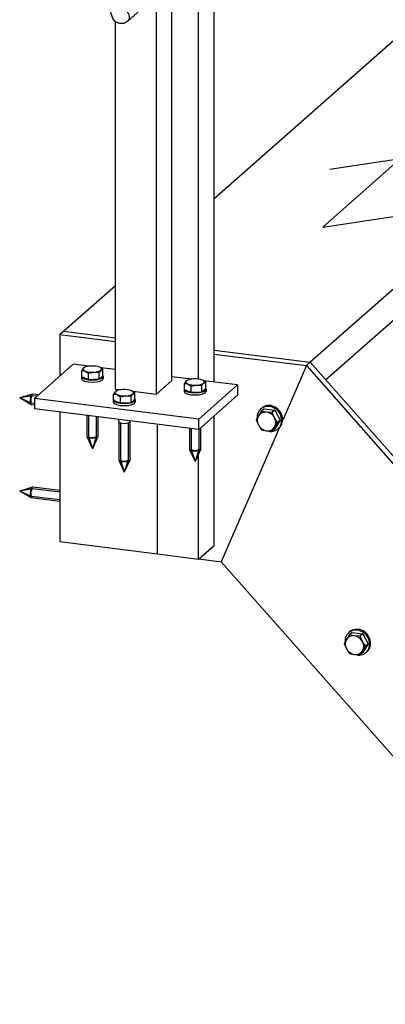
# Model space of a CAD drawing. Header units: millimetres. Extents: x 12217 to 12811, y 3674 to 4094.
# Tile 38 of 47: x 12639 to 12652, y 3994 to 4030. Entities that reach past the tile are written whole.
import ezdxf

# ---------------------------------------------------------------- set-up
doc = ezdxf.new("R2010")
doc.units = ezdxf.units.MM
doc.layers.get('0').update_dxf_attribs({"linetype": 'CONTINUOUS'})
doc.layers.add('LE_RED', color=1, linetype='CONTINUOUS')

# ---------------------------------------------------------------- blocks, each defined once
blk = doc.blocks.new('Brede Strip 10x200_00098', base_point=(12761.566, 3890.285))
for p, q in [((12649.311, 4017.571), (12648.45, 4015.584)), ((12649.452, 4017.695), (12649.311, 4017.571)), ((12649.311, 4017.571), (12682.426, 3980.022)), ((12649.452, 4017.695), (12682.426, 3980.307)), ((12648.333, 4015.315), (12646.211, 4010.419)), ((12646.211, 4010.419), (12682.426, 3969.355))]:
    blk.add_line(p, q)
blk = doc.blocks.new('Brede Strip 10x200_00097')
blk.add_blockref('Brede Strip 10x200_00098', (12761.566, 3890.285))
blk = doc.blocks.new('Brede Strip 10x200_00100', base_point=(12645.949, 4017.994))
for p, q in [((12640.472, 4018.827), (12640.331, 4018.702)), ((12640.331, 4018.702), (12642.354, 4018.447)), ((12640.331, 4018.702), (12640.331, 4017.193)), ((12640.472, 4018.827), (12642.354, 4018.59)), ((12645.949, 4018.137), (12649.452, 4017.695)), ((12645.949, 4017.994), (12649.311, 4017.571)), ((12649.311, 4017.571), (12648.45, 4015.584)), ((12649.452, 4017.695), (12649.311, 4017.571)), ((12640.331, 4015.88), (12640.331, 4011.159)), ((12648.333, 4015.315), (12646.211, 4010.419)), ((12640.331, 4011.159), (12643.887, 4010.711)), ((12645.388, 4010.522), (12646.211, 4010.419))]:
    blk.add_line(p, q)
blk = doc.blocks.new('Brede Strip 10x200_00099')
blk.add_blockref('Brede Strip 10x200_00100', (12645.949, 4017.994))
blk = doc.blocks.new('Koker 40x40x4 EN 10219-2_00114', base_point=(12643.887, 4053.199))
for p, q in [((12645.384, 4017.078), (12645.384, 4032.445)), ((12645.949, 4016.974), (12645.949, 4032.374)), ((12645.949, 4011.017), (12645.949, 4015.737)), ((12643.887, 4010.707), (12643.887, 4015.432)), ((12645.384, 4010.518), (12645.384, 4014.358))]:
    blk.add_line(p, q)
blk.add_lwpolyline([(12643.887, 4010.707), (12645.384, 4010.518), (12645.949, 4011.017)])
blk = doc.blocks.new('Koker 40x40x4 EN 10219-2_00113')
blk.add_blockref('Koker 40x40x4 EN 10219-2_00114', (12643.887, 4053.199))
blk = doc.blocks.new('Baluster_00112')
blk.add_blockref('Koker 40x40x4 EN 10219-2_00113', (0, 0))
blk = doc.blocks.new('Hekwerk trap_00103')
blk.add_blockref('Baluster_00112', (0, 0))
blk = doc.blocks.new('Trapboom_00094')
for name in ['Hekwerk trap_00103', 'Brede Strip 10x200_00099', 'Brede Strip 10x200_00097']:
    blk.add_blockref(name, (0, 0))
blk = doc.blocks.new('Koker 40x40x4 EN 10219-2_00209', base_point=(12643.85, 4016.526))
for p, q in [((12643.85, 4034.348), (12643.85, 4051.494)), ((12644.416, 4034.276), (12644.416, 4051.423)), ((12642.354, 4034.536), (12642.354, 4048.973)), ((12643.85, 4016.526), (12643.85, 4032.638)), ((12644.416, 4017.025), (12644.416, 4032.567)), ((12642.354, 4016.715), (12642.354, 4030.116)), ((12643.85, 4016.526), (12644.416, 4017.025)), ((12642.354, 4016.715), (12642.547, 4016.69)), ((12642.986, 4016.635), (12643.85, 4016.526))]:
    blk.add_line(p, q)
blk = doc.blocks.new('Koker 40x40x4 EN 10219-2_00208')
blk.add_blockref('Koker 40x40x4 EN 10219-2_00209', (12643.85, 4016.526))
blk = doc.blocks.new('Massieve as 12_00213', base_point=(12642.512, 4032.807))
for p, q in [((12642.155, 4032.852), (12642.155, 4030.765)), ((12642.943, 4030.89), (12642.642, 4030.624)), ((12643.261, 4030.53), (12642.808, 4030.131))]:
    blk.add_line(p, q)
for points in [[(12642.635, 4032.791), (12642.635, 4030.765)], [(12642.808, 4030.131), (12642.733, 4030.078), (12642.657, 4030.046), (12642.502, 4030.042), (12642.363, 4030.109), (12642.264, 4030.226), (12642.194, 4030.406), (12642.156, 4030.686), (12642.155, 4030.765)], [(12642.635, 4030.765), (12642.665, 4030.503), (12642.68, 4030.467)]]:
    blk.add_lwpolyline(points)
for centre, major_axis, ratio, start_param, end_param in [((12642.395, 4032.877), (0.24, 0), 0.333333, 3.481844, 5.2202), ((12643.102, 4030.71), (0.159, -0.18), 0.881917, 6.283185, 9.424778), ((12642.395, 4030.765), (0.24, 0), 0.333333, 3.141593, 6.283185), ((12642.649, 4030.311), (0.159, -0.18), 0.881917, 6.283178, 8.608744)]:
    blk.add_ellipse(centre, major_axis=major_axis, ratio=ratio, start_param=start_param, end_param=end_param)
blk = doc.blocks.new('Massieve as 12_00212')
blk.add_blockref('Massieve as 12_00213', (12642.512, 4032.807))
blk = doc.blocks.new('Strip 100x10_00215', base_point=(12645.388, 4015.242))
for p, q in [((12640.816, 4017.621), (12639.402, 4016.374)), ((12641.383, 4017.55), (12640.816, 4017.621)), ((12642.354, 4017.427), (12641.822, 4017.494)), ((12645.125, 4017.078), (12644.416, 4017.167)), ((12645.388, 4015.62), (12646.802, 4016.867)), ((12646.802, 4016.867), (12645.564, 4017.023)), ((12646.802, 4016.867), (12646.802, 4016.49)), ((12646.802, 4016.49), (12645.388, 4015.242)), ((12639.402, 4016.374), (12639.402, 4015.997)), ((12645.388, 4015.62), (12639.402, 4016.374)), ((12645.388, 4015.242), (12639.402, 4015.997)), ((12645.388, 4015.242), (12645.388, 4015.62))]:
    blk.add_line(p, q)
blk = doc.blocks.new('Strip 100x10_00214')
blk.add_blockref('Strip 100x10_00215', (12645.388, 4015.242))
blk = doc.blocks.new('Baluster_00207')
for name in ['Koker 40x40x4 EN 10219-2_00208', 'Massieve as 12_00212', 'Strip 100x10_00214']:
    blk.add_blockref(name, (0, 0))
blk = doc.blocks.new('Hekwerk verdieping_00198')
blk.add_blockref('Baluster_00207', (0, 0))
blk = doc.blocks.new('Persrooster 30x3-33x33_00307', base_point=(12660.008, 4025.874))
for p, q in [((12653.2, 4030.052), (12645.949, 4023.657)), ((12654.17, 4029.929), (12653.2, 4030.052)), ((12662.18, 4028.92), (12656.714, 4029.609)), ((12662.18, 4028.92), (12659.447, 4026.51)), ((12660.008, 4025.874), (12662.138, 4027.751)), ((12662.18, 4027.412), (12661.432, 4026.375)), ((12661.389, 4026.337), (12661.432, 4026.375)), ((12658.175, 4025.388), (12649.452, 4017.695)), ((12650.014, 4017.059), (12658.736, 4024.752)), ((12642.354, 4020.486), (12640.472, 4018.827)), ((12640.472, 4018.827), (12642.354, 4018.59)), ((12645.949, 4018.137), (12649.452, 4017.695))]:
    blk.add_line(p, q)
for points in [[(12662.138, 4027.751), (12662.138, 4027.374), (12662.18, 4027.412), (12662.18, 4028.92)], [(12660.641, 4026.431), (12661.389, 4026.337), (12662.138, 4027.374)], [(12650.163, 4024.733), (12652.74, 4025.121), (12649.912, 4022.626), (12652.49, 4023.014)]]:
    blk.add_lwpolyline(points)
blk = doc.blocks.new('Persrooster 30x3-33x33_00306')
blk.add_blockref('Persrooster 30x3-33x33_00307', (12660.008, 4025.874))
blk = doc.blocks.new('Treden_00275')
blk.add_blockref('Persrooster 30x3-33x33_00306', (0, 0))
blk = doc.blocks.new('Houtdraadbout (DIN 571)-10x70_00363', base_point=(12644.993, 4016.902))
for p, q in [((12644.938, 4017.014), (12644.868, 4016.924)), ((12644.868, 4016.924), (12644.993, 4016.902)), ((12644.868, 4016.688), (12644.868, 4016.924)), ((12644.975, 4017.038), (12644.938, 4017.014)), ((12644.975, 4017.038), (12644.987, 4017.043)), ((12645.117, 4016.587), (12645.117, 4016.822)), ((12645.504, 4016.844), (12645.574, 4016.933)), ((12645.504, 4016.608), (12645.504, 4016.844)), ((12645.643, 4016.966), (12645.525, 4017.043)), ((12645.574, 4016.933), (12645.643, 4016.966)), ((12645.643, 4016.731), (12645.643, 4016.966)), ((12645.117, 4016.587), (12644.868, 4016.688)), ((12645.504, 4016.608), (12645.117, 4016.587)), ((12645.643, 4016.731), (12645.504, 4016.608))]:
    blk.add_line(p, q)
blk.add_lwpolyline([(12644.993, 4016.902), (12645.117, 4016.822), (12645.311, 4016.862), (12645.504, 4016.844)])
for start_param, end_param in [(2.780226, 3.827423), (2.482535, 2.780226), (1.733028, 2.482535), (3.827423, 4.874621), (0.68583, 1.733028), (4.874621, 5.921818), (5.921818, 6.942243)]:
    blk.add_ellipse((12645.256, 4016.973), major_axis=(0.34, 0), ratio=0.333333, start_param=start_param, end_param=end_param)
blk = doc.blocks.new('GEWINDE_00365', base_point=(12645.116, 4015.277))
blk.add_line((12645.058, 4014.515), (12645.256, 4014.07))
for points in [[(12645.056, 4015.284), (12645.056, 4014.525)], [(12645.456, 4015.302), (12645.454, 4014.515), (12645.256, 4014.07)]]:
    blk.add_lwpolyline(points)
blk.add_ellipse((12645.256, 4014.525), major_axis=(0.2, 0), ratio=0.333333, start_param=3.288568, end_param=6.13621)
at = {"layer": 'LE_RED'}
for p, q in [((12645.116, 4015.277), (12645.116, 4014.525)), ((12645.116, 4014.52), (12645.256, 4014.071)), ((12645.395, 4014.52), (12645.256, 4014.071))]:
    blk.add_line(p, q, dxfattribs=at)
blk.add_lwpolyline([(12645.396, 4015.249), (12645.396, 4014.525)], dxfattribs=at)
for start_param, end_param in [(3.244714, 4.351022), (4.351022, 5.658796), (5.658796, 6.180064)]:
    blk.add_ellipse((12645.256, 4014.525), major_axis=(0.14, 0), ratio=0.333333, start_param=start_param, end_param=end_param, dxfattribs=at)
blk = doc.blocks.new('GEWINDE_00364')
blk.add_blockref('GEWINDE_00365', (12645.116, 4015.277))
blk = doc.blocks.new('Houtdraadbout (DIN 571)-10x70_00362')
for name, p in [('Houtdraadbout (DIN 571)-10x70_00363', (12644.993, 4016.902)), ('GEWINDE_00364', (0, 0))]:
    blk.add_blockref(name, p)
blk = doc.blocks.new('Sluitring (DIN 125)-M10_00367', base_point=(12644.856, 4016.634))
for p, q in [((12644.856, 4016.709), (12644.856, 4016.634)), ((12645.656, 4016.709), (12645.656, 4016.634))]:
    blk.add_line(p, q)
for centre, start_param, end_param in [((12645.256, 4016.709), 2.890364, 3.141593), ((12645.256, 4016.709), 3.141593, 6.283185), ((12645.256, 4016.634), 3.141593, 6.283185), ((12645.256, 4016.709), 0, 0.251229)]:
    blk.add_ellipse(centre, major_axis=(0.4, 0), ratio=0.333333, start_param=start_param, end_param=end_param)
blk = doc.blocks.new('Sluitring (DIN 125)-M10_00366')
blk.add_blockref('Sluitring (DIN 125)-M10_00367', (12644.856, 4016.634))
blk = doc.blocks.new('Sluitring (DIN 125)-M12_00582', base_point=(12668.93, 4018.233))
blk.add_line((12668.804, 4017.859), (12668.839, 4017.89))
for centre, start_param, end_param in [((12668.486, 4018.219), 0, 0.940659), ((12668.522, 4018.25), 0, 0.940659), ((12668.486, 4018.219), 5.703283, 6.283185)]:
    blk.add_ellipse(centre, major_axis=(0.317, -0.36), ratio=0.881917, start_param=start_param, end_param=end_param)
blk = doc.blocks.new('Sluitring (DIN 125)-M12_00581')
blk.add_blockref('Sluitring (DIN 125)-M12_00582', (12668.93, 4018.233))
blk = doc.blocks.new('Zeskantmoer (ISO 4032)-M12_00584', base_point=(12668.73, 4018.042))
for p, q in [((12668.673, 4017.848), (12668.867, 4018.163)), ((12668.867, 4018.163), (12668.863, 4018.173)), ((12668.536, 4017.727), (12668.673, 4017.848))]:
    blk.add_line(p, q)
for points in [[(12668.73, 4018.042), (12668.536, 4017.727), (12668.374, 4017.742)], [(12668.725, 4018.052), (12668.73, 4018.042), (12668.867, 4018.163)]]:
    blk.add_lwpolyline(points)
blk.add_ellipse((12668.334, 4018.084), major_axis=(0.22, -0.249), ratio=0.881917, start_param=5.73206, end_param=6.83431)
blk = doc.blocks.new('Zeskantmoer (ISO 4032)-M12_00583')
blk.add_blockref('Zeskantmoer (ISO 4032)-M12_00584', (12668.73, 4018.042))
blk = doc.blocks.new('Montage_00580')
for name in ['Sluitring (DIN 125)-M12_00581', 'Zeskantmoer (ISO 4032)-M12_00583']:
    blk.add_blockref(name, (0, 0))
blk = doc.blocks.new('Sluitring (DIN 125)-M12_00587', base_point=(12655.977, 4006.546))
for p, q in [((12655.377, 4007.298), (12655.342, 4007.266)), ((12656.012, 4006.578), (12655.977, 4006.546))]:
    blk.add_line(p, q)
for centre, start_param, end_param in [((12655.695, 4006.938), 0, 3.141593), ((12655.66, 4006.906), 3.141593, 3.988877), ((12655.66, 4006.906), 0, 3.141593), ((12655.66, 4006.906), 5.327802, 6.283185)]:
    blk.add_ellipse(centre, major_axis=(0.317, -0.36), ratio=0.881917, start_param=start_param, end_param=end_param)
blk = doc.blocks.new('Sluitring (DIN 125)-M12_00586')
blk.add_blockref('Sluitring (DIN 125)-M12_00587', (12655.977, 4006.546))
blk = doc.blocks.new('Zeskant tapbout-M12x35 (DIN 933)_00589', base_point=(12655.553, 4006.473))
for p, q in [((12655.37, 4007.187), (12655.262, 4007.019)), ((12655.465, 4007.27), (12655.37, 4007.187)), ((12655.553, 4007.152), (12655.37, 4007.187)), ((12655.465, 4007.27), (12655.854, 4007.221)), ((12655.759, 4007.138), (12655.553, 4007.152)), ((12655.854, 4007.221), (12655.759, 4007.138)), ((12655.845, 4006.946), (12655.759, 4007.138)), ((12655.854, 4007.221), (12656.048, 4006.857)), ((12655.262, 4007.019), (12655.176, 4006.872)), ((12655.176, 4006.872), (12655.262, 4006.68)), ((12655.954, 4006.774), (12655.845, 4006.946)), ((12655.845, 4006.606), (12655.954, 4006.774)), ((12656.048, 4006.857), (12655.854, 4006.543)), ((12656.048, 4006.857), (12655.954, 4006.774)), ((12655.553, 4006.473), (12655.759, 4006.459)), ((12655.759, 4006.459), (12655.845, 4006.606)), ((12655.854, 4006.543), (12655.759, 4006.459))]:
    blk.add_line(p, q)
blk.add_lwpolyline([(12655.262, 4006.68), (12655.37, 4006.508), (12655.553, 4006.473)])
for start_param, end_param in [(2.356194, 3.403392), (1.308997, 2.356194), (3.403392, 4.45059), (0.261799, 1.308997), (4.45059, 5.497787), (5.497787, 6.544985)]:
    blk.add_ellipse((12655.553, 4006.813), major_axis=(0.238, -0.27), ratio=0.881917, start_param=start_param, end_param=end_param)
blk = doc.blocks.new('Zeskant tapbout-M12x35 (DIN 933)_00588')
blk.add_blockref('Zeskant tapbout-M12x35 (DIN 933)_00589', (12655.553, 4006.473))
blk = doc.blocks.new('Montage_00585')
for name in ['Sluitring (DIN 125)-M12_00586', 'Zeskant tapbout-M12x35 (DIN 933)_00588']:
    blk.add_blockref(name, (0, 0))
blk = doc.blocks.new('Sluitring (DIN 125)-M12_00592', base_point=(12651.487, 4007.112))
for p, q in [((12650.887, 4007.863), (12650.852, 4007.832)), ((12651.522, 4007.143), (12651.487, 4007.112))]:
    blk.add_line(p, q)
for centre, start_param, end_param in [((12651.17, 4007.472), 3.141593, 3.988877), ((12651.17, 4007.472), 0, 3.141593), ((12651.205, 4007.503), 0, 3.141593), ((12651.17, 4007.472), 5.327802, 6.283185)]:
    blk.add_ellipse(centre, major_axis=(0.317, -0.36), ratio=0.881917, start_param=start_param, end_param=end_param)
blk = doc.blocks.new('Sluitring (DIN 125)-M12_00591')
blk.add_blockref('Sluitring (DIN 125)-M12_00592', (12651.487, 4007.112))
blk = doc.blocks.new('Zeskant tapbout-M12x35 (DIN 933)_00594', base_point=(12651.063, 4007.039))
for p, q in [((12650.975, 4007.836), (12650.88, 4007.753)), ((12650.975, 4007.836), (12651.364, 4007.787)), ((12650.772, 4007.585), (12650.686, 4007.438)), ((12650.88, 4007.753), (12650.772, 4007.585)), ((12651.063, 4007.718), (12650.88, 4007.753)), ((12651.269, 4007.704), (12651.063, 4007.718)), ((12651.364, 4007.787), (12651.269, 4007.704)), ((12651.355, 4007.512), (12651.269, 4007.704)), ((12651.464, 4007.34), (12651.355, 4007.512)), ((12651.364, 4007.787), (12651.558, 4007.423)), ((12650.686, 4007.438), (12650.772, 4007.246)), ((12651.269, 4007.025), (12651.355, 4007.172)), ((12651.364, 4007.108), (12651.269, 4007.025)), ((12651.355, 4007.172), (12651.464, 4007.34)), ((12651.558, 4007.423), (12651.364, 4007.108)), ((12651.558, 4007.423), (12651.464, 4007.34)), ((12651.063, 4007.039), (12651.269, 4007.025))]:
    blk.add_line(p, q)
blk.add_lwpolyline([(12650.772, 4007.246), (12650.88, 4007.074), (12651.063, 4007.039)])
for start_param, end_param in [(3.403392, 4.45059), (2.356194, 3.403392), (1.308997, 2.356194), (0.261799, 1.308997), (4.45059, 5.497787), (5.497787, 6.544985)]:
    blk.add_ellipse((12651.063, 4007.379), major_axis=(0.238, -0.27), ratio=0.881917, start_param=start_param, end_param=end_param)
blk = doc.blocks.new('Zeskant tapbout-M12x35 (DIN 933)_00593')
blk.add_blockref('Zeskant tapbout-M12x35 (DIN 933)_00594', (12651.063, 4007.039))
blk = doc.blocks.new('Montage_00590')
for name in ['Zeskant tapbout-M12x35 (DIN 933)_00593', 'Sluitring (DIN 125)-M12_00591']:
    blk.add_blockref(name, (0, 0))
blk = doc.blocks.new('Montage_00579')
for name in ['Montage_00580', 'Montage_00590', 'Montage_00585']:
    blk.add_blockref(name, (0, 0))
blk = doc.blocks.new('Sluitring (DIN 125)-M12_00598', base_point=(12661.236, 4026.957))
blk.add_line((12661.11, 4026.582), (12661.146, 4026.614))
for centre, start_param, end_param in [((12660.793, 4026.942), 0, 0.940659), ((12660.828, 4026.974), 0, 0.940659), ((12660.793, 4026.942), 5.703283, 6.283185)]:
    blk.add_ellipse(centre, major_axis=(0.317, -0.36), ratio=0.881917, start_param=start_param, end_param=end_param)
blk = doc.blocks.new('Sluitring (DIN 125)-M12_00597')
blk.add_blockref('Sluitring (DIN 125)-M12_00598', (12661.236, 4026.957))
blk = doc.blocks.new('Zeskantmoer (ISO 4032)-M12_00600', base_point=(12661.037, 4026.766))
for p, q in [((12660.979, 4026.572), (12661.174, 4026.886)), ((12661.174, 4026.886), (12661.169, 4026.897)), ((12660.842, 4026.451), (12660.979, 4026.572))]:
    blk.add_line(p, q)
for points in [[(12661.031, 4026.775), (12661.037, 4026.766), (12661.174, 4026.886)], [(12661.037, 4026.766), (12660.842, 4026.451), (12660.68, 4026.466)]]:
    blk.add_lwpolyline(points)
blk.add_ellipse((12660.64, 4026.808), major_axis=(0.22, -0.249), ratio=0.881917, start_param=5.73206, end_param=6.83431)
blk = doc.blocks.new('Zeskantmoer (ISO 4032)-M12_00599')
blk.add_blockref('Zeskantmoer (ISO 4032)-M12_00600', (12661.037, 4026.766))
blk = doc.blocks.new('Montage_00596')
for name in ['Zeskantmoer (ISO 4032)-M12_00599', 'Sluitring (DIN 125)-M12_00597']:
    blk.add_blockref(name, (0, 0))
blk = doc.blocks.new('Sluitring (DIN 125)-M12_00603', base_point=(12648.283, 4015.27))
for p, q in [((12647.684, 4016.021), (12647.648, 4015.99)), ((12648.319, 4015.301), (12648.283, 4015.27))]:
    blk.add_line(p, q)
for centre, start_param, end_param in [((12647.966, 4015.63), 6.283185, 9.424778), ((12648.001, 4015.661), 0, 3.141593), ((12647.966, 4015.63), 3.141593, 3.988877), ((12647.966, 4015.63), 5.327802, 6.283185)]:
    blk.add_ellipse(centre, major_axis=(0.317, -0.36), ratio=0.881917, start_param=start_param, end_param=end_param)
blk = doc.blocks.new('Sluitring (DIN 125)-M12_00602')
blk.add_blockref('Sluitring (DIN 125)-M12_00603', (12648.283, 4015.27))
blk = doc.blocks.new('Zeskant tapbout-M12x35 (DIN 933)_00605', base_point=(12647.86, 4015.197))
for p, q in [((12647.568, 4015.743), (12647.482, 4015.596)), ((12647.677, 4015.911), (12647.568, 4015.743)), ((12647.772, 4015.994), (12647.677, 4015.911)), ((12647.86, 4015.876), (12647.677, 4015.911)), ((12647.772, 4015.994), (12648.16, 4015.945)), ((12648.066, 4015.862), (12647.86, 4015.876)), ((12648.16, 4015.945), (12648.066, 4015.862)), ((12648.152, 4015.67), (12648.066, 4015.862)), ((12648.16, 4015.945), (12648.355, 4015.581)), ((12647.482, 4015.596), (12647.568, 4015.404)), ((12648.26, 4015.498), (12648.152, 4015.67)), ((12648.152, 4015.33), (12648.26, 4015.498)), ((12648.355, 4015.581), (12648.16, 4015.266)), ((12648.355, 4015.581), (12648.26, 4015.498)), ((12647.86, 4015.197), (12648.066, 4015.183)), ((12648.066, 4015.183), (12648.152, 4015.33)), ((12648.16, 4015.266), (12648.066, 4015.183))]:
    blk.add_line(p, q)
blk.add_lwpolyline([(12647.568, 4015.404), (12647.677, 4015.232), (12647.86, 4015.197)])
for start_param, end_param in [(3.403392, 4.45059), (2.356194, 3.403392), (1.308997, 2.356194), (4.45059, 5.497787), (0.261799, 1.308997), (5.497787, 6.544985)]:
    blk.add_ellipse((12647.86, 4015.537), major_axis=(0.238, -0.27), ratio=0.881917, start_param=start_param, end_param=end_param)
blk = doc.blocks.new('Zeskant tapbout-M12x35 (DIN 933)_00604')
blk.add_blockref('Zeskant tapbout-M12x35 (DIN 933)_00605', (12647.86, 4015.197))
blk = doc.blocks.new('Montage_00601')
for name in ['Sluitring (DIN 125)-M12_00602', 'Zeskant tapbout-M12x35 (DIN 933)_00604']:
    blk.add_blockref(name, (0, 0))
blk = doc.blocks.new('Montage_00595')
for name in ['Montage_00596', 'Montage_00601']:
    blk.add_blockref(name, (0, 0))
blk = doc.blocks.new('Montage treden_00369')
for name in ['Montage_00595', 'Montage_00579']:
    blk.add_blockref(name, (0, 0))
blk = doc.blocks.new('GEWINDE_00611', base_point=(12639.402, 4016.185))
blk.add_line((12639.335, 4016.534), (12638.868, 4016.393))
for points in [[(12639.554, 4016.508), (12639.345, 4016.535)], [(12639.402, 4016.125), (12639.285, 4016.141), (12638.868, 4016.393)]]:
    blk.add_lwpolyline(points)
blk.add_ellipse((12639.32, 4016.336), major_axis=(-0.025, -0.198), ratio=0.333333, start_param=3.288568, end_param=6.13621)
at = {"layer": 'LE_RED'}
for p, q in [((12639.332, 4016.475), (12638.87, 4016.393)), ((12639.297, 4016.199), (12638.87, 4016.393)), ((12639.402, 4016.185), (12639.302, 4016.198))]:
    blk.add_line(p, q, dxfattribs=at)
blk.add_lwpolyline([(12639.494, 4016.456), (12639.337, 4016.475)], dxfattribs=at)
for start_param, end_param in [(3.765982, 5.336778), (3.244714, 3.765982), (5.336778, 6.180064)]:
    blk.add_ellipse((12639.32, 4016.336), major_axis=(-0.018, -0.139), ratio=0.333333, start_param=start_param, end_param=end_param, dxfattribs=at)
blk = doc.blocks.new('GEWINDE_00610')
blk.add_blockref('GEWINDE_00611', (12639.402, 4016.185))
blk = doc.blocks.new('Houtdraadbout (DIN 571)-10x70_00609')
blk.add_blockref('GEWINDE_00610', (0, 0))
blk = doc.blocks.new('Houtdraadboutset M10_00607')
blk.add_blockref('Houtdraadbout (DIN 571)-10x70_00609', (0, 0))
blk = doc.blocks.new('GEWINDE_00618', base_point=(12640.331, 4012.674))
blk.add_line((12639.335, 4013.14), (12638.868, 4012.999))
for points in [[(12640.331, 4012.613), (12639.285, 4012.747), (12638.868, 4012.999)], [(12640.331, 4013.017), (12639.345, 4013.141)]]:
    blk.add_lwpolyline(points)
blk.add_ellipse((12639.32, 4012.942), major_axis=(-0.025, -0.198), ratio=0.333333, start_param=3.288568, end_param=6.13621)
at = {"layer": 'LE_RED'}
for p, q in [((12639.332, 4013.081), (12638.87, 4012.999)), ((12639.297, 4012.805), (12638.87, 4012.999)), ((12640.331, 4012.674), (12639.302, 4012.803))]:
    blk.add_line(p, q, dxfattribs=at)
blk.add_lwpolyline([(12640.331, 4012.956), (12639.337, 4013.081)], dxfattribs=at)
for start_param, end_param in [(3.765982, 5.336778), (5.336778, 6.180064), (3.244714, 3.765982)]:
    blk.add_ellipse((12639.32, 4012.942), major_axis=(-0.018, -0.139), ratio=0.333333, start_param=start_param, end_param=end_param, dxfattribs=at)
blk = doc.blocks.new('GEWINDE_00617')
blk.add_blockref('GEWINDE_00618', (12640.331, 4012.674))
blk = doc.blocks.new('Houtdraadbout (DIN 571)-10x70_00616')
blk.add_blockref('GEWINDE_00617', (0, 0))
blk = doc.blocks.new('Houtdraadboutset M10_00614')
blk.add_blockref('Houtdraadbout (DIN 571)-10x70_00616', (0, 0))
blk = doc.blocks.new('Montage tegen hout_00606')
for name in ['Houtdraadboutset M10_00607', 'Houtdraadboutset M10_00614']:
    blk.add_blockref(name, (0, 0))
blk = doc.blocks.new('MONTAGE_00368')
for name in ['Montage treden_00369', 'Montage tegen hout_00606']:
    blk.add_blockref(name, (0, 0))
blk = doc.blocks.new('Houtdraadboutset M10_00360')
for name in ['MONTAGE_00368', 'Houtdraadbout (DIN 571)-10x70_00362', 'Sluitring (DIN 125)-M10_00366']:
    blk.add_blockref(name, (0, 0))
blk = doc.blocks.new('Houtdraadbout (DIN 571)-10x70_00748', base_point=(12642.878, 4015.53))
for p, q in [((12642.36, 4016.626), (12642.29, 4016.536)), ((12642.29, 4016.536), (12642.415, 4016.514)), ((12642.29, 4016.3), (12642.29, 4016.536)), ((12642.397, 4016.65), (12642.36, 4016.626)), ((12642.397, 4016.65), (12642.409, 4016.655)), ((12642.539, 4016.199), (12642.539, 4016.435)), ((12642.926, 4016.456), (12642.996, 4016.545)), ((12642.926, 4016.22), (12642.926, 4016.456)), ((12643.065, 4016.578), (12642.947, 4016.655)), ((12642.996, 4016.545), (12643.065, 4016.578)), ((12643.065, 4016.343), (12643.065, 4016.578)), ((12642.539, 4016.199), (12642.29, 4016.3)), ((12642.926, 4016.22), (12642.539, 4016.199)), ((12643.065, 4016.343), (12642.926, 4016.22)), ((12642.478, 4015.53), (12642.478, 4015.609)), ((12642.878, 4015.53), (12642.878, 4015.559))]:
    blk.add_line(p, q)
blk.add_lwpolyline([(12642.415, 4016.514), (12642.539, 4016.435), (12642.733, 4016.474), (12642.926, 4016.456)])
for centre, major_axis, start_param, end_param in [((12642.678, 4016.586), (0.34, 0), 2.780226, 3.827423), ((12642.678, 4016.586), (0.34, 0), 2.482535, 2.780226), ((12642.678, 4016.586), (0.34, 0), 1.733028, 2.482535), ((12642.678, 4016.586), (0.34, 0), 3.827423, 4.874621), ((12642.678, 4016.586), (0.34, 0), 0.68583, 1.733028), ((12642.678, 4016.586), (0.34, 0), 4.874621, 5.921818), ((12642.678, 4016.586), (0.34, 0), 5.921818, 6.942243), ((12642.678, 4015.53), (0.2, 0), 3.141593, 6.283185)]:
    blk.add_ellipse(centre, major_axis=major_axis, ratio=0.333333, start_param=start_param, end_param=end_param)
blk = doc.blocks.new('GEWINDE_00750', base_point=(12642.538, 4015.482))
blk.add_line((12642.48, 4014.127), (12642.678, 4013.682))
for points in [[(12642.478, 4015.53), (12642.478, 4014.137)], [(12642.878, 4015.53), (12642.876, 4014.127), (12642.678, 4013.682)]]:
    blk.add_lwpolyline(points)
for centre, start_param, end_param in [((12642.678, 4015.53), 3.141593, 6.283185), ((12642.678, 4014.137), 3.288568, 6.13621)]:
    blk.add_ellipse(centre, major_axis=(0.2, 0), ratio=0.333333, start_param=start_param, end_param=end_param)
at = {"layer": 'LE_RED'}
for p, q in [((12642.538, 4015.482), (12642.538, 4014.137)), ((12642.538, 4014.132), (12642.678, 4013.684)), ((12642.817, 4014.132), (12642.678, 4013.684))]:
    blk.add_line(p, q, dxfattribs=at)
blk.add_lwpolyline([(12642.818, 4015.482), (12642.818, 4014.137)], dxfattribs=at)
for start_param, end_param in [(3.244714, 4.351022), (4.351022, 5.658796), (5.658796, 6.180064)]:
    blk.add_ellipse((12642.678, 4014.137), major_axis=(0.14, 0), ratio=0.333333, start_param=start_param, end_param=end_param, dxfattribs=at)
blk = doc.blocks.new('GEWINDE_00749')
blk.add_blockref('GEWINDE_00750', (12642.538, 4015.482))
blk = doc.blocks.new('Houtdraadbout (DIN 571)-10x70_00747')
for name, p in [('Houtdraadbout (DIN 571)-10x70_00748', (12642.878, 4015.53)), ('GEWINDE_00749', (0, 0))]:
    blk.add_blockref(name, p)
blk = doc.blocks.new('Sluitring (DIN 125)-M10_00752', base_point=(12642.278, 4016.246))
for p, q in [((12642.278, 4016.322), (12642.278, 4016.246)), ((12643.078, 4016.322), (12643.078, 4016.246))]:
    blk.add_line(p, q)
for centre, start_param, end_param in [((12642.678, 4016.322), 2.890364, 3.141593), ((12642.678, 4016.322), 3.141593, 6.283185), ((12642.678, 4016.246), 3.141593, 6.283185), ((12642.678, 4016.322), 0, 0.251229)]:
    blk.add_ellipse(centre, major_axis=(0.4, 0), ratio=0.333333, start_param=start_param, end_param=end_param)
blk = doc.blocks.new('Sluitring (DIN 125)-M10_00751')
blk.add_blockref('Sluitring (DIN 125)-M10_00752', (12642.278, 4016.246))
blk = doc.blocks.new('Houtdraadboutset M10_00745')
for name in ['Houtdraadbout (DIN 571)-10x70_00747', 'Sluitring (DIN 125)-M10_00751']:
    blk.add_blockref(name, (0, 0))
blk = doc.blocks.new('Houtdraadbout (DIN 571)-10x70_00756', base_point=(12641.251, 4017.373))
for p, q in [((12641.233, 4017.509), (12641.196, 4017.485)), ((12641.233, 4017.509), (12641.245, 4017.514)), ((12641.901, 4017.437), (12641.783, 4017.514)), ((12641.196, 4017.485), (12641.127, 4017.395)), ((12641.127, 4017.395), (12641.251, 4017.373)), ((12641.127, 4017.16), (12641.127, 4017.395)), ((12641.375, 4017.058), (12641.127, 4017.16)), ((12641.375, 4017.058), (12641.375, 4017.294)), ((12641.763, 4017.315), (12641.832, 4017.405)), ((12641.763, 4017.08), (12641.763, 4017.315)), ((12641.901, 4017.202), (12641.763, 4017.08)), ((12641.832, 4017.405), (12641.901, 4017.437)), ((12641.901, 4017.202), (12641.901, 4017.437)), ((12641.763, 4017.08), (12641.375, 4017.058))]:
    blk.add_line(p, q)
blk.add_lwpolyline([(12641.251, 4017.373), (12641.375, 4017.294), (12641.569, 4017.333), (12641.763, 4017.315)])
for start_param, end_param in [(2.482535, 2.780226), (1.733028, 2.482535), (0.68583, 1.733028), (5.921818, 6.942243), (2.780226, 3.827423), (3.827423, 4.874621), (4.874621, 5.921818)]:
    blk.add_ellipse((12641.514, 4017.445), major_axis=(0.34, 0), ratio=0.333333, start_param=start_param, end_param=end_param)
blk = doc.blocks.new('GEWINDE_00758', base_point=(12641.374, 4015.748))
blk.add_line((12641.316, 4014.986), (12641.514, 4014.541))
for points in [[(12641.314, 4015.756), (12641.314, 4014.996)], [(12641.714, 4015.705), (12641.712, 4014.986), (12641.514, 4014.541)]]:
    blk.add_lwpolyline(points)
blk.add_ellipse((12641.514, 4014.996), major_axis=(0.2, 0), ratio=0.333333, start_param=3.288568, end_param=6.13621)
at = {"layer": 'LE_RED'}
for p, q in [((12641.374, 4015.748), (12641.374, 4014.996)), ((12641.375, 4014.991), (12641.514, 4014.543)), ((12641.653, 4014.991), (12641.514, 4014.543))]:
    blk.add_line(p, q, dxfattribs=at)
blk.add_lwpolyline([(12641.654, 4015.713), (12641.654, 4014.996)], dxfattribs=at)
for start_param, end_param in [(3.244714, 4.351022), (5.658796, 6.180064), (4.351022, 5.658796)]:
    blk.add_ellipse((12641.514, 4014.996), major_axis=(0.14, 0), ratio=0.333333, start_param=start_param, end_param=end_param, dxfattribs=at)
blk = doc.blocks.new('GEWINDE_00757')
blk.add_blockref('GEWINDE_00758', (12641.374, 4015.748))
blk = doc.blocks.new('Houtdraadbout (DIN 571)-10x70_00755')
for name, p in [('Houtdraadbout (DIN 571)-10x70_00756', (12641.251, 4017.373)), ('GEWINDE_00757', (0, 0))]:
    blk.add_blockref(name, p)
blk = doc.blocks.new('Sluitring (DIN 125)-M10_00760', base_point=(12641.114, 4017.105))
for p, q in [((12641.114, 4017.181), (12641.114, 4017.105)), ((12641.914, 4017.181), (12641.914, 4017.105))]:
    blk.add_line(p, q)
for centre, start_param, end_param in [((12641.514, 4017.181), 2.890364, 3.141593), ((12641.514, 4017.181), 3.141593, 6.283185), ((12641.514, 4017.181), 0, 0.251229), ((12641.514, 4017.105), 3.141593, 6.283185)]:
    blk.add_ellipse(centre, major_axis=(0.4, 0), ratio=0.333333, start_param=start_param, end_param=end_param)
blk = doc.blocks.new('Sluitring (DIN 125)-M10_00759')
blk.add_blockref('Sluitring (DIN 125)-M10_00760', (12641.114, 4017.105))
blk = doc.blocks.new('Houtdraadboutset M10_00753')
for name in ['Houtdraadbout (DIN 571)-10x70_00755', 'Sluitring (DIN 125)-M10_00759']:
    blk.add_blockref(name, (0, 0))
blk = doc.blocks.new('Montage baluster_00359')
for name in ['Houtdraadboutset M10_00360', 'Houtdraadboutset M10_00753', 'Houtdraadboutset M10_00745']:
    blk.add_blockref(name, (0, 0))
blk = doc.blocks.new('Montage_00308')
blk.add_blockref('Montage baluster_00359', (0, 0))
blk = doc.blocks.new('Smits Agro_00033')
for name in ['Trapboom_00094', 'Hekwerk verdieping_00198', 'Montage_00308', 'Treden_00275']:
    blk.add_blockref(name, (0, 0))
blk = doc.blocks.new('Nijverdal_00032')
blk.add_blockref('Smits Agro_00033', (0, 0))
blk = doc.blocks.new('_A3D0070_00031')
blk.add_blockref('Nijverdal_00032', (0, 0))
blk = doc.blocks.new('_ANS0070_00030')
blk.add_blockref('_A3D0070_00031', (0, 0))

msp = doc.modelspace()

# ---------------------------------------------------------------- block references
msp.add_blockref('_ANS0070_00030', (0, 0))

doc.saveas('drawing.dxf')
